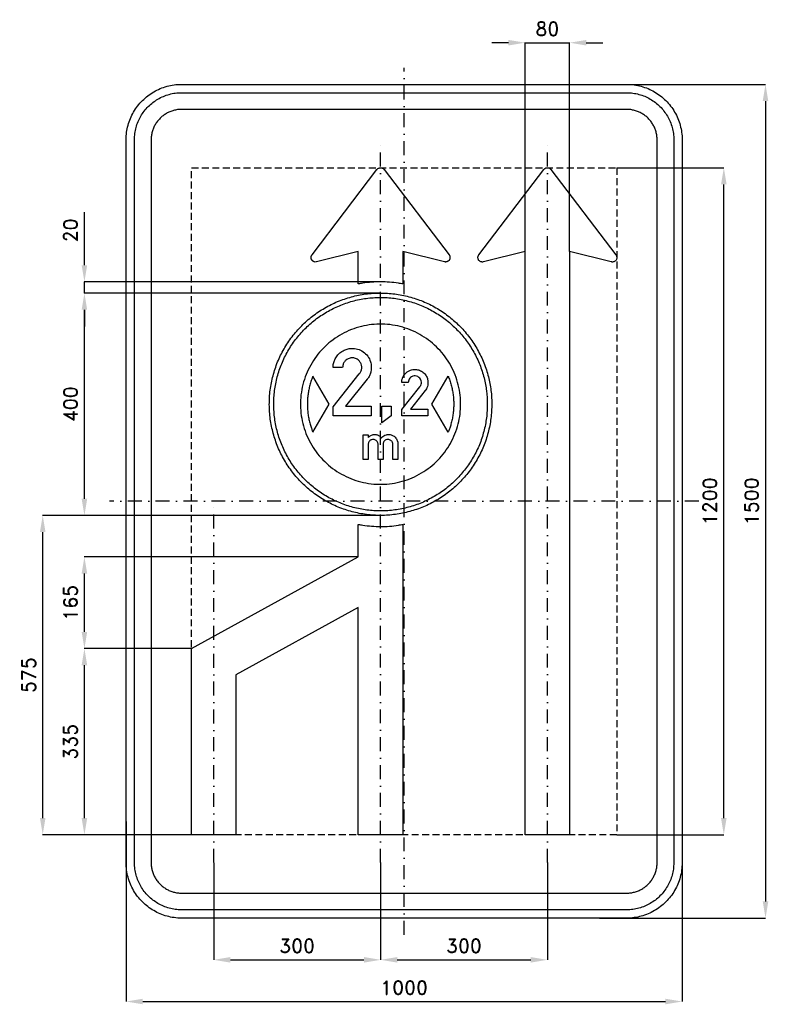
# Model space of a CAD drawing. Header units: millimetres. Extents: x -691 to 655, y -905 to 866.
import ezdxf

# ---------------------------------------------------------------- set-up
doc = ezdxf.new("R2010")
doc.units = ezdxf.units.MM
doc.header["$LTSCALE"] = 5
doc.linetypes.add('ČERCHOVANÁX2', pattern=[2, 1, -0.5, 0, -0.5])
doc.linetypes.add('ČÁRKOVANÁX2', pattern=[1.5, 1, -0.5])
doc.layers.add('Kóty', color=2, linetype='Continuous')
doc.layers.add('Značka', color=7, linetype='Continuous')
doc.styles.get("Standard").update_dxf_attribs({"font": 'romand.shx', "height": 25})
doc.dimstyles.get("Standard").update_dxf_attribs({"dimtxt": 25, "dimasz": 30, "dimexe": 0.18, "dimexo": 0.0625, "dimgap": 12.5, "dimtad": 1, "dimdec": 0, "dimzin": 0, "dimdsep": 46, "dimtxsty": 'Standard', "dimcen": 0.09, "dimadec": 0, "dimazin": 0, "dimtfac": 1, "dimtdec": 0, "dimtofl": 0, "dimtmove": 0, "dimatfit": 3, "dimfxl": 1, "dimtolj": 1, "dimtzin": 0, "dimarcsym": 0})

# ---------------------------------------------------------------- blocks, each defined once
blk = doc.blocks.new('*D0')
at = {"layer": 'Defpoints', "color": 0, "transparency": 16777216}
for p in [(-500, -576.2), (500, -596.8), (500, -900)]:
    blk.add_point(p, dxfattribs=at)
at = {"layer": 'Kóty', "color": 0, "lineweight": -2, "transparency": 16777216}
for p, q in [((-500, -576.2), (-500, -900.2)), ((500, -596.9), (500, -900.2)), ((-470, -900), (470, -900))]:
    blk.add_line(p, q, dxfattribs=at)
at = {"layer": 'Kóty', "color": 0, "transparency": 16777216}
for points in [[(-470, -895), (-470, -905), (-500, -900)], [(470, -895), (470, -905), (500, -900)]]:
    blk.add_solid(points, dxfattribs=at)
at = {"layer": 'Kóty', "color": 0, "transparency": 16777216, "insert": (0, -875), "char_height": 25, "attachment_point": 5}
blk.add_mtext('\\A1;1000', dxfattribs=at)
blk = doc.blocks.new('*D1')
at = {"layer": 'Defpoints', "color": 0, "transparency": 16777216}
for p in [(339.5, 750), (351.4, -750), (650, -750)]:
    blk.add_point(p, dxfattribs=at)
at = {"layer": 'Kóty', "color": 0, "lineweight": -2, "transparency": 16777216}
for p, q in [((339.6, 750), (650.2, 750)), ((650, 720), (650, -720)), ((351.5, -750), (650.2, -750))]:
    blk.add_line(p, q, dxfattribs=at)
at = {"layer": 'Kóty', "color": 0, "transparency": 16777216}
for points in [[(645, 720), (655, 720), (650, 750)], [(645, -720), (655, -720), (650, -750)]]:
    blk.add_solid(points, dxfattribs=at)
at = {"layer": 'Kóty', "color": 0, "transparency": 16777216, "insert": (625, 0), "char_height": 25, "attachment_point": 5, "rotation": 90}
blk.add_mtext('\\A1;1500', dxfattribs=at)
blk = doc.blocks.new('*D2')
at = {"layer": 'Defpoints', "color": 0, "transparency": 16777216}
for p in [(297.6085, 824.9375), (217.6085, 449.21), (297.6085, 449.21)]:
    blk.add_point(p, dxfattribs=at)
at = {"layer": 'Kóty', "color": 0, "lineweight": -2, "transparency": 16777216}
for p, q in [((187.6085, 824.9375), (157.6085, 824.9375)), ((217.6085, 449.2725), (217.6085, 825.1175)), ((297.6085, 449.2725), (297.6085, 825.1175)), ((327.6085, 824.9375), (357.6085, 824.9375))]:
    blk.add_line(p, q, dxfattribs=at)
at = {"layer": 'Kóty', "color": 0, "transparency": 16777216}
for points in [[(187.6085, 829.9375), (187.6085, 819.9375), (217.6085, 824.9375)], [(327.6085, 829.9375), (327.6085, 819.9375), (297.6085, 824.9375)]]:
    blk.add_solid(points, dxfattribs=at)
at = {"layer": 'Kóty', "color": 0, "transparency": 16777216, "insert": (257.6085, 849.9375), "char_height": 25, "attachment_point": 5}
blk.add_mtext('\\A1;80', dxfattribs=at)
blk = doc.blocks.new('*D3')
at = {"layer": 'Defpoints', "color": 0, "transparency": 16777216}
for p in [(382.3915, 600), (575, 600), (382.3915, -600)]:
    blk.add_point(p, dxfattribs=at)
at = {"layer": 'Kóty', "color": 0, "lineweight": -2, "transparency": 16777216}
for p, q in [((382.454, 600), (575.18, 600)), ((575, -570), (575, 570)), ((382.454, -600), (575.18, -600))]:
    blk.add_line(p, q, dxfattribs=at)
at = {"layer": 'Kóty', "color": 0, "transparency": 16777216}
for points in [[(570, 570), (580, 570), (575, 600)], [(570, -570), (580, -570), (575, -600)]]:
    blk.add_solid(points, dxfattribs=at)
at = {"layer": 'Kóty', "color": 0, "transparency": 16777216, "insert": (550, 0), "char_height": 25, "attachment_point": 5, "rotation": 90}
blk.add_mtext('\\A1;1200', dxfattribs=at)
blk = doc.blocks.new('*D4')
at = {"layer": 'Defpoints', "color": 0, "transparency": 16777216}
for p in [(-575, -265), (-382.4, -265), (-382.4, -600)]:
    blk.add_point(p, dxfattribs=at)
at = {"layer": 'Kóty', "color": 0, "lineweight": -2, "transparency": 16777216}
for p, q in [((-382.5, -265), (-575.2, -265)), ((-575, -570), (-575, -295)), ((-382.5, -600), (-575.2, -600))]:
    blk.add_line(p, q, dxfattribs=at)
at = {"layer": 'Kóty', "color": 0, "transparency": 16777216}
for points in [[(-580, -295), (-570, -295), (-575, -265)], [(-580, -570), (-570, -570), (-575, -600)]]:
    blk.add_solid(points, dxfattribs=at)
at = {"layer": 'Kóty', "color": 0, "transparency": 16777216, "insert": (-600, -432.5), "char_height": 25, "attachment_point": 5, "rotation": 90}
blk.add_mtext('\\A1;335', dxfattribs=at)
blk = doc.blocks.new('*D5')
at = {"layer": 'Defpoints', "color": 0, "transparency": 16777216}
for p in [(-575, -100), (-82.4, -100), (-382.4, -265)]:
    blk.add_point(p, dxfattribs=at)
at = {"layer": 'Kóty', "color": 0, "lineweight": -2, "transparency": 16777216}
for p, q in [((-82.5, -100), (-575.2, -100)), ((-575, -235), (-575, -130)), ((-382.5, -265), (-575.2, -265))]:
    blk.add_line(p, q, dxfattribs=at)
at = {"layer": 'Kóty', "color": 0, "transparency": 16777216}
for points in [[(-580, -130), (-570, -130), (-575, -100)], [(-580, -235), (-570, -235), (-575, -265)]]:
    blk.add_solid(points, dxfattribs=at)
at = {"layer": 'Kóty', "color": 0, "transparency": 16777216, "insert": (-600, -182.5), "char_height": 25, "attachment_point": 5, "rotation": 90}
blk.add_mtext('\\A1;165', dxfattribs=at)
blk = doc.blocks.new('*D6')
at = {"layer": 'Defpoints', "color": 0, "transparency": 16777216}
for p in [(-342.3915, -650.125), (-42.3915, -650.0625), (-42.3915, -825)]:
    blk.add_point(p, dxfattribs=at)
at = {"layer": 'Kóty', "color": 0, "lineweight": -2, "transparency": 16777216}
for p, q in [((-342.3915, -650.1875), (-342.3915, -825.18)), ((-42.3915, -650.125), (-42.3915, -825.18)), ((-312.3915, -825), (-72.3915, -825))]:
    blk.add_line(p, q, dxfattribs=at)
at = {"layer": 'Kóty', "color": 0, "transparency": 16777216}
for points in [[(-312.3915, -820), (-312.3915, -830), (-342.3915, -825)], [(-72.3915, -820), (-72.3915, -830), (-42.3915, -825)]]:
    blk.add_solid(points, dxfattribs=at)
at = {"layer": 'Kóty', "color": 0, "transparency": 16777216, "insert": (-192.3915, -800), "char_height": 25, "attachment_point": 5}
blk.add_mtext('\\A1;300', dxfattribs=at)
blk = doc.blocks.new('*D7')
at = {"layer": 'Defpoints', "color": 0, "transparency": 16777216}
for p in [(-42.3915, -650), (257.6085, -650), (257.6085, -825)]:
    blk.add_point(p, dxfattribs=at)
at = {"layer": 'Kóty', "color": 0, "lineweight": -2, "transparency": 16777216}
for p, q in [((-42.3915, -650.0625), (-42.3915, -825.18)), ((257.6085, -650.0625), (257.6085, -825.18)), ((-12.3915, -825), (227.6085, -825))]:
    blk.add_line(p, q, dxfattribs=at)
at = {"layer": 'Kóty', "color": 0, "transparency": 16777216}
for points in [[(-12.3915, -820), (-12.3915, -830), (-42.3915, -825)], [(227.6085, -820), (227.6085, -830), (257.6085, -825)]]:
    blk.add_solid(points, dxfattribs=at)
at = {"layer": 'Kóty', "color": 0, "transparency": 16777216, "insert": (107.6085, -800), "char_height": 25, "attachment_point": 5}
blk.add_mtext('\\A1;300', dxfattribs=at)
blk = doc.blocks.new('*D8')
at = {"layer": 'Defpoints', "color": 0, "transparency": 16777216}
for p in [(-575, 374.6), (-42.4, 374.6), (-45.1, -25.4)]:
    blk.add_point(p, dxfattribs=at)
at = {"layer": 'Kóty', "color": 0, "lineweight": -2, "transparency": 16777216}
for p, q in [((-42.5, 374.6), (-575.2, 374.6)), ((-575, 4.6), (-575, 344.6)), ((-45.1, -25.4), (-575.2, -25.4))]:
    blk.add_line(p, q, dxfattribs=at)
at = {"layer": 'Kóty', "color": 0, "transparency": 16777216}
for points in [[(-580, 344.6), (-570, 344.6), (-575, 374.6)], [(-580, 4.6), (-570, 4.6), (-575, -25.4)]]:
    blk.add_solid(points, dxfattribs=at)
at = {"layer": 'Kóty', "color": 0, "transparency": 16777216, "insert": (-600, 174.6), "char_height": 25, "attachment_point": 5, "rotation": 90}
blk.add_mtext('\\A1;400', dxfattribs=at)
blk = doc.blocks.new('*D9')
at = {"layer": 'Defpoints', "color": 0, "transparency": 16777216}
for p in [(-650, -25.4), (-42.4, -25.4), (-382.5, -600)]:
    blk.add_point(p, dxfattribs=at)
at = {"layer": 'Kóty', "color": 0, "lineweight": -2, "transparency": 16777216}
for p, q in [((-42.5, -25.4), (-650.2, -25.4)), ((-650, -570), (-650, -55.4)), ((-382.5, -600), (-650.2, -600))]:
    blk.add_line(p, q, dxfattribs=at)
at = {"layer": 'Kóty', "color": 0, "transparency": 16777216}
for points in [[(-655, -55.4), (-645, -55.4), (-650, -25.4)], [(-655, -570), (-645, -570), (-650, -600)]]:
    blk.add_solid(points, dxfattribs=at)
at = {"layer": 'Kóty', "color": 0, "transparency": 16777216, "insert": (-675, -312.7), "char_height": 25, "attachment_point": 5, "rotation": 90}
blk.add_mtext('\\A1;575', dxfattribs=at)
blk = doc.blocks.new('*D10')
at = {"layer": 'Defpoints', "color": 0, "transparency": 16777216}
for p in [(-575, 394.6), (-42.4, 394.6), (-42.4, 374.6)]:
    blk.add_point(p, dxfattribs=at)
at = {"layer": 'Kóty', "color": 0, "lineweight": -2, "transparency": 16777216}
for p, q in [((-575, 424.6), (-575, 520.1)), ((-42.5, 394.6), (-575.2, 394.6)), ((-42.5, 374.6), (-575.2, 374.6)), ((-575, 344.6), (-575, 314.6))]:
    blk.add_line(p, q, dxfattribs=at)
at = {"layer": 'Kóty', "color": 0, "transparency": 16777216}
for points in [[(-580, 424.6), (-570, 424.6), (-575, 394.6)], [(-580, 344.6), (-570, 344.6), (-575, 374.6)]]:
    blk.add_solid(points, dxfattribs=at)
at = {"layer": 'Kóty', "color": 0, "transparency": 16777216, "insert": (-600, 487.3), "char_height": 25, "attachment_point": 5, "rotation": 90}
blk.add_mtext('\\A1;20', dxfattribs=at)

msp = doc.modelspace()

# ---------------------------------------------------------------- linework, layer by layer
at = {"layer": 'Kóty'}
for points in [[(217.6, 824.9), (297.6, 824.9)], [(-575, 374.6), (-575, 394.6)]]:
    msp.add_lwpolyline(points, dxfattribs=at)
at = {"layer": 'Značka', "color": 6, "linetype": 'ČERCHOVANÁX2', "ltscale": 5}
for points in [[(0, -780), (0, 780)], [(-42.4, -650), (-42.4, 650)], [(257.6, -650), (257.6, 650)], [(530, 0), (-530, 0)], [(-342.4, -650.1), (-342.4, 0)]]:
    msp.add_lwpolyline(points, dxfattribs=at)
at = {"layer": 'Značka', "color": 5}
for points in [[(-400, -750), (-400.4, -750), (-400.8, -750, -0.03218), (-413.7, -749.1, -0.035443), (-426.4, -746.5, -0.036267), (-438.7, -742.3, -0.03442), (-450.2, -736.5, -0.033722), (-461, -729.3, -0.034085), (-470.7, -720.7, -0.034209), (-479.3, -711, -0.034229), (-486.5, -700.2, -0.034044), (-492.3, -688.7, -0.033412), (-496.5, -676.4, -0.034127), (-499.1, -663.7, -0.036745), (-500, -650.8), (-500, -650.4), (-500, -650), (-500, 650), (-500, 650.4), (-500, 650.8, -0.03218), (-499.1, 663.7, -0.035441), (-496.5, 676.4, -0.03627), (-492.3, 688.7, -0.034417), (-486.5, 700.2, -0.033719), (-479.3, 711, -0.034078), (-470.7, 720.7, -0.034208), (-461, 729.3, -0.034227), (-450.2, 736.5, -0.034051), (-438.7, 742.3, -0.033416), (-426.4, 746.5, -0.034129), (-413.7, 749.1, -0.036746), (-400.8, 750), (-400.4, 750), (-400, 750), (400, 750), (400.4, 750), (400.8, 750, -0.032179), (413.7, 749.1, -0.035451), (426.4, 746.5, -0.036282), (438.7, 742.3, -0.034425), (450.2, 736.5, -0.033731), (461, 729.3, -0.034081), (470.7, 720.7, -0.034214), (479.3, 711, -0.034229), (486.5, 700.2, -0.034034), (492.3, 688.6, -0.033411), (496.5, 676.4, -0.034122), (499.1, 663.7, -0.036741), (500, 650.8), (500, 650.4), (500, 650), (500, -650), (500, -650.4), (500, -650.8, -0.032179), (499.1, -663.7, -0.035442), (496.5, -676.4, -0.036264), (492.3, -688.7, -0.034415), (486.5, -700.2, -0.033719), (479.3, -711, -0.034086), (470.7, -720.7, -0.034205), (461, -729.3, -0.03423), (450.2, -736.5, -0.034046), (438.7, -742.3, -0.033413), (426.4, -746.5, -0.034127), (413.7, -749.1, -0.036745), (400.8, -750), (400.4, -750), (400, -750), (-400, -750)], [(-400, -735), (-400.3, -735), (-400.7, -735, -0.03218), (-411.6, -734.2, -0.035443), (-422.4, -732, -0.036267), (-432.9, -728.5, -0.03442), (-442.7, -723.5, -0.033721), (-451.9, -717.4, -0.034085), (-460.1, -710.1, -0.034209), (-467.4, -701.9, -0.034229), (-473.5, -692.7, -0.034045), (-478.4, -682.9, -0.033412), (-482, -672.4, -0.034127), (-484.3, -661.6, -0.036745), (-485, -650.7), (-485, -650.3), (-485, -650), (-485, 650), (-485, 650.3), (-485, 650.7, -0.032181), (-484.2, 661.6, -0.035444), (-482, 672.4, -0.036267), (-478.5, 682.9, -0.034419), (-473.5, 692.7, -0.033711), (-467.4, 701.9, -0.034078), (-460.1, 710.1, -0.034195), (-451.9, 717.4, -0.034219), (-442.7, 723.5, -0.034051), (-432.9, 728.4, -0.033409), (-422.4, 732, -0.034121), (-411.6, 734.3, -0.036745), (-400.7, 735), (-400.3, 735), (-400, 735), (400, 735), (400.3, 735), (400.7, 735, -0.032174), (411.6, 734.2, -0.03544), (422.4, 732, -0.036261), (432.9, 728.5, -0.03443), (442.7, 723.5, -0.033731), (451.9, 717.4, -0.03408), (460.1, 710.1, -0.034212), (467.4, 701.9, -0.03423), (473.5, 692.7, -0.034037), (478.4, 682.9, -0.033418), (482, 672.4, -0.034127), (484.3, 661.6, -0.036751), (485, 650.7), (485, 650.3), (485, 650), (485, -650), (485, -650.3), (485, -650.7, -0.032185), (484.2, -661.6, -0.03545), (482, -672.4, -0.036271), (478.5, -682.9, -0.034419), (473.5, -692.7, -0.033715), (467.4, -701.9, -0.034083), (460.1, -710.1, -0.034209), (451.9, -717.4, -0.034231), (442.7, -723.5, -0.034042), (432.9, -728.4, -0.033411), (422.4, -732, -0.034127), (411.6, -734.3, -0.036745), (400.7, -735), (400.3, -735), (400, -735), (-400, -735)], [(-400, -705), (400, -705), (400.2, -705), (400.4, -705, 0.03218), (407.5, -704.5, 0.035442), (414.5, -703.1, 0.036265), (421.3, -700.8, 0.034422), (427.6, -697.6, 0.033717), (433.6, -693.6, 0.034088), (438.9, -688.9, 0.034212), (443.6, -683.6, 0.034229), (447.6, -677.6, 0.034042), (450.7, -671.3, 0.033412), (453.1, -664.5, 0.034125), (454.5, -657.5, 0.036743), (455, -650.4), (455, -650.2), (455, -650), (455, 650), (455, 650.2), (455, 650.4, 0.032187), (454.5, 657.5, 0.035442), (453.1, 664.5, 0.036278), (450.8, 671.3, 0.034421), (447.6, 677.6, 0.033718), (443.6, 683.5, 0.034078), (438.9, 688.9, 0.034199), (433.6, 693.6, 0.034236), (427.6, 697.6, 0.03403), (421.3, 700.8, 0.033395), (414.5, 703, 0.034109), (407.5, 704.5, 0.036744), (400.4, 705), (400.2, 705), (400, 705), (-400, 705), (-400.2, 705), (-400.4, 705, 0.032171), (-407.5, 704.5, 0.035429), (-414.5, 703, 0.036266), (-421.3, 700.8, 0.034431), (-427.6, 697.6, 0.033735), (-433.6, 693.6, 0.034079), (-438.9, 688.9, 0.034224), (-443.6, 683.5, 0.034235), (-447.6, 677.6, 0.03404), (-450.7, 671.3, 0.033409), (-453.1, 664.5, 0.034125), (-454.5, 657.5, 0.036745), (-455, 650.4), (-455, 650.2), (-455, 650), (-455, -650), (-455, -650.2), (-455, -650.4, 0.03218), (-454.5, -657.5, 0.035443), (-453.1, -664.5, 0.036267), (-450.8, -671.3, 0.034421), (-447.6, -677.6, 0.033721), (-443.6, -683.6, 0.034084), (-438.9, -688.9, 0.034208), (-433.6, -693.6, 0.03423), (-427.6, -697.6, 0.034044), (-421.3, -700.7, 0.033412), (-414.5, -703.1, 0.034127), (-407.5, -704.5, 0.036745), (-400.4, -705), (-400.2, -705), (-400, -705)], [(-82.4, 449.2), (-157.4, 430.7), (-157.7, 430.6), (-158.1, 430.5), (-159.7, 430.4), (-161.3, 430.7), (-161.4, 430.7), (-161.5, 430.7), (-161.5, 430.7), (-161.5, 430.7), (-161.6, 430.8), (-161.6, 430.8), (-161.7, 430.8), (-161.8, 430.8), (-161.9, 430.9), (-162, 430.9), (-162.1, 430.9), (-162.2, 431), (-162.3, 431), (-162.4, 431.1), (-162.5, 431.1), (-162.7, 431.2), (-162.8, 431.2), (-162.9, 431.3), (-163, 431.3), (-163.1, 431.4), (-163.2, 431.4), (-163.3, 431.5), (-163.4, 431.6), (-163.5, 431.6), (-163.6, 431.7), (-163.7, 431.8), (-163.8, 431.8), (-163.9, 431.9), (-164, 432), (-164.1, 432.1), (-164.2, 432.1), (-164.3, 432.2), (-164.4, 432.3), (-164.5, 432.4), (-164.6, 432.5), (-164.7, 432.5), (-164.8, 432.6), (-164.9, 432.7), (-165, 432.8), (-165, 432.9), (-165.1, 433), (-165.2, 433.1), (-165.3, 433.2), (-165.4, 433.2), (-165.5, 433.3), (-165.5, 433.4), (-165.6, 433.5), (-165.7, 433.6), (-165.8, 433.7), (-165.8, 433.8), (-165.9, 433.9), (-166, 434), (-166, 434.1), (-166.1, 434.2), (-166.2, 434.3), (-166.2, 434.5), (-166.3, 434.6), (-166.4, 434.7), (-166.4, 434.8), (-166.5, 434.9), (-166.5, 435), (-166.6, 435.1), (-166.6, 435.2), (-166.7, 435.3), (-166.7, 435.5), (-166.8, 435.6), (-166.8, 435.7), (-166.8, 435.8), (-166.9, 435.9), (-166.9, 436), (-166.9, 436.2), (-167, 436.3), (-167, 436.4), (-167, 436.5), (-167.1, 436.6), (-167.1, 436.7), (-167.1, 436.9), (-167.2, 437), (-167.2, 437.1), (-167.2, 437.2), (-167.2, 437.4), (-167.2, 437.5), (-167.2, 437.6), (-167.3, 437.7), (-167.3, 437.8), (-167.3, 438), (-167.3, 438.1), (-167.3, 438.2), (-167.3, 438.3), (-167.3, 438.5), (-167.3, 438.6), (-167.3, 438.7), (-167.3, 438.8), (-167.3, 438.9), (-167.3, 439.1), (-167.2, 439.2), (-167.2, 439.3), (-167.2, 439.4), (-167.2, 439.6), (-167.2, 439.7), (-167.2, 439.8), (-167.1, 439.9), (-167.1, 440), (-167.1, 440.1), (-167.1, 440.2), (-167.1, 440.3), (-167, 440.4), (-167, 440.5), (-167, 440.6), (-167, 440.7), (-166.9, 440.7), (-166.9, 440.8), (-166.9, 440.9), (-166.9, 441), (-166.8, 441.1), (-166.8, 441.2), (-166.8, 441.3), (-166.7, 441.4), (-166.7, 441.5), (-166.6, 441.6), (-166.6, 441.7), (-166.6, 441.8), (-166.5, 441.9), (-166.5, 441.9), (-166.4, 442), (-166.4, 442.1), (-166.4, 442.1), (-166.3, 442.2), (-166.3, 442.3), (-166.3, 442.4), (-166.2, 442.4), (-166.2, 442.5), (-166.2, 442.5), (-166.2, 442.5), (-166.1, 442.6), (-166.1, 442.6), (-165.9, 442.9), (-165.6, 443.3), (-48.8, 596.8), (-48.5, 597.1), (-48.3, 597.4), (-47.2, 598.4), (-45.9, 599.2), (-45.9, 599.2), (-45.8, 599.3), (-45.8, 599.3), (-45.7, 599.3), (-45.7, 599.3), (-45.6, 599.3), (-45.5, 599.4), (-45.4, 599.4), (-45.4, 599.4), (-45.3, 599.5), (-45.2, 599.5), (-45.1, 599.5), (-45, 599.6), (-44.9, 599.6), (-44.8, 599.6), (-44.7, 599.7), (-44.6, 599.7), (-44.4, 599.7), (-44.3, 599.8), (-44.2, 599.8), (-44.1, 599.8), (-44, 599.9), (-43.9, 599.9), (-43.8, 599.9), (-43.7, 599.9), (-43.5, 599.9), (-43.4, 599.9), (-43.3, 600), (-43.2, 600), (-43.1, 600), (-43, 600), (-42.9, 600), (-42.7, 600), (-42.6, 600), (-42.5, 600), (-42.4, 600), (-42.3, 600), (-42.2, 600), (-42, 600), (-41.9, 600), (-41.8, 600), (-41.7, 600), (-41.6, 600), (-41.5, 600), (-41.4, 599.9), (-41.2, 599.9), (-41.1, 599.9), (-41, 599.9), (-40.9, 599.9), (-40.8, 599.9), (-40.7, 599.8), (-40.6, 599.8), (-40.5, 599.8), (-40.3, 599.7), (-40.2, 599.7), (-40.1, 599.7), (-40, 599.6), (-39.9, 599.6), (-39.8, 599.6), (-39.7, 599.5), (-39.6, 599.5), (-39.5, 599.5), (-39.4, 599.4), (-39.3, 599.4), (-39.3, 599.4), (-39.2, 599.3), (-39.1, 599.3), (-39, 599.3), (-39, 599.3), (-39, 599.3), (-38.9, 599.2), (-38.8, 599.2), (-37.6, 598.4), (-36.5, 597.4), (-36.3, 597.1), (-36, 596.8), (80.9, 443.3), (81.1, 442.9), (81.3, 442.6), (81.3, 442.6), (81.4, 442.5), (81.4, 442.5), (81.4, 442.5), (81.4, 442.4), (81.5, 442.4), (81.5, 442.3), (81.5, 442.2), (81.6, 442.1), (81.6, 442.1), (81.7, 442), (81.7, 441.9), (81.7, 441.8), (81.8, 441.8), (81.8, 441.7), (81.9, 441.6), (81.9, 441.5), (81.9, 441.4), (82, 441.3), (82, 441.2), (82, 441.1), (82.1, 441), (82.1, 440.9), (82.1, 440.8), (82.2, 440.7), (82.2, 440.6), (82.2, 440.6), (82.2, 440.5), (82.3, 440.4), (82.3, 440.3), (82.3, 440.2), (82.3, 440.1), (82.3, 440), (82.4, 439.9), (82.4, 439.8), (82.4, 439.7), (82.4, 439.6), (82.4, 439.4), (82.4, 439.3), (82.5, 439.2), (82.5, 439.1), (82.5, 438.9), (82.5, 438.8), (82.5, 438.7), (82.5, 438.6), (82.5, 438.5), (82.5, 438.3), (82.5, 438.2), (82.5, 438.1), (82.5, 438), (82.5, 437.8), (82.5, 437.7), (82.5, 437.6), (82.5, 437.5), (82.4, 437.4), (82.4, 437.2), (82.4, 437.1), (82.4, 437), (82.4, 436.9), (82.3, 436.7), (82.3, 436.6), (82.3, 436.5), (82.2, 436.4), (82.2, 436.3), (82.2, 436.2), (82.1, 436), (82.1, 435.9), (82, 435.8), (82, 435.7), (82, 435.6), (81.9, 435.5), (81.9, 435.3), (81.8, 435.2), (81.8, 435.1), (81.7, 435), (81.7, 434.9), (81.6, 434.8), (81.6, 434.7), (81.5, 434.6), (81.4, 434.5), (81.4, 434.3), (81.3, 434.2), (81.3, 434.1), (81.2, 434), (81.1, 433.9), (81.1, 433.8, -0.004708), (81, 433.7, -0.004436), (80.9, 433.6, -0.004564), (80.8, 433.5, -0.0051), (80.8, 433.4, -0.004835), (80.7, 433.3, -0.003767), (80.6, 433.2, -0.003686), (80.5, 433.2, -0.004593), (80.4, 433.1, -0.004711), (80.3, 433, -0.00404), (80.3, 432.9, -0.003723), (80.2, 432.8, -0.003752), (80.1, 432.7, -0.003277), (80, 432.6, -0.002297), (79.9, 432.5, -0.002295), (79.8, 432.5, -0.003272), (79.7, 432.4, -0.003745), (79.6, 432.3, -0.003715), (79.5, 432.2, -0.004029), (79.4, 432.1, -0.004696), (79.3, 432.1, -0.004577), (79.2, 432), (79.1, 431.9), (79, 431.8, -0.004807), (78.9, 431.8, -0.005065), (78.8, 431.7), (78.7, 431.6), (78.6, 431.6), (78.5, 431.5), (78.4, 431.4), (78.3, 431.4), (78.2, 431.3), (78.1, 431.3), (78, 431.2), (77.9, 431.2), (77.8, 431.1), (77.6, 431.1), (77.5, 431), (77.4, 431), (77.3, 430.9), (77.2, 430.9), (77.1, 430.9), (77, 430.8), (76.8, 430.8), (76.7, 430.7), (76.6, 430.7), (76.5, 430.7), (76.4, 430.7), (76.3, 430.6), (76.2, 430.6), (76.1, 430.6), (76, 430.6), (75.9, 430.5), (75.8, 430.5), (75.7, 430.5), (75.6, 430.5), (75.5, 430.5), (75.4, 430.5), (75.3, 430.5), (75.2, 430.4), (75.1, 430.4), (75, 430.4), (74.9, 430.4), (74.8, 430.4), (74.7, 430.4), (74.6, 430.4), (74.5, 430.4), (74.4, 430.4), (74.3, 430.4), (74.2, 430.4), (74.1, 430.4), (74, 430.4), (74, 430.4), (73.9, 430.4), (73.8, 430.4), (73.7, 430.5), (73.7, 430.5), (73.6, 430.5), (73.5, 430.5), (73.5, 430.5), (73.5, 430.5), (73.4, 430.5), (73.3, 430.5), (73, 430.6), (72.6, 430.7), (-2.4, 449.2), (-2.4, 390.9, 0.001251), (-6.4, 391.6, 0.003752), (-10.3, 392.3, 0.019625), (-26.3, 394, 0.018953), (-42.4, 394.6, 0.019649), (-58.5, 394.1, 0.021767), (-74.5, 392.3, 0.004293), (-78.4, 391.6, 0.001431), (-82.4, 390.9), (-82.4, 449.2)], [(217.6, -500), (217.6, 425.2), (217.6, 449.2), (142.6, 430.7), (142.3, 430.6), (141.9, 430.5, -0.052614), (140.3, 430.4, -0.052733), (138.7, 430.7, -0.065457), (136.9, 431.4, -0.065427), (135.3, 432.5, -0.06536), (134, 434, -0.065253), (133.2, 435.8, -0.064848), (132.7, 437.7, -0.063646), (132.8, 439.7, -0.052648), (133.2, 441.2, -0.057417), (133.9, 442.6), (134.1, 442.9), (134.4, 443.3), (251.2, 596.8), (251.5, 597.1), (251.7, 597.4, -0.049034), (252.8, 598.4, -0.049173), (254.1, 599.2, -0.061117), (255.8, 599.8, -0.06141), (257.6, 600, -0.061033), (259.4, 599.8, -0.059455), (261.2, 599.2, -0.049144), (262.4, 598.4, -0.053584), (263.5, 597.4), (263.7, 597.1), (264, 596.8), (380.9, 443.3), (381.1, 442.9), (381.3, 442.6, -0.052429), (382, 441.2, -0.0526), (382.4, 439.7, -0.065439), (382.5, 437.7, -0.065403), (382.1, 435.8, -0.065278), (381.2, 434, -0.065205), (379.9, 432.5, -0.064849), (378.3, 431.4, -0.06369), (376.5, 430.7, -0.052697), (374.9, 430.4, -0.057454), (373.3, 430.5), (373, 430.6), (372.6, 430.7), (297.6, 449.2), (297.6, 425.2), (297.6, -480), (297.6, -600), (217.6, -600), (217.6, -500)], [(157.6, 174.6), (157.6, 173.3), (157.6, 172, -0.032167), (155.6, 145.9, -0.035723), (150.1, 120.3, -0.036666), (141.5, 95.6, -0.034754), (129.5, 72.3, -0.034039), (114.7, 50.7, -0.034453), (97.2, 31.3, -0.034561), (77.3, 14.3, -0.034427), (55.3, 0.1, -0.034389), (31.8, -11.2, -0.034418), (6.8, -19.2, -0.034423), (-18.9, -24.1, -0.034417), (-45, -25.4, -0.034416), (-71.1, -23.4, -0.034417), (-96.7, -17.9, -0.034417), (-121.4, -9.2, -0.034417), (-144.7, 2.7, -0.034417), (-166.3, 17.5, -0.034417), (-185.7, 35, -0.034417), (-202.7, 54.9, -0.034417), (-216.9, 76.9, -0.034417), (-228.2, 100.5, -0.034417), (-236.2, 125.4, -0.034417), (-241.1, 151.1, -0.034417), (-242.4, 177.2, -0.034417), (-240.4, 203.3, -0.034417), (-234.9, 228.9, -0.034417), (-226.2, 253.6, -0.034417), (-214.3, 276.9, -0.034417), (-199.5, 298.5, -0.034417), (-181.9, 317.9, -0.034417), (-162.1, 334.9, -0.034417), (-140.1, 349.1, -0.034417), (-116.5, 360.4, -0.034417), (-91.6, 368.5, -0.034417), (-65.9, 373.3, -0.034416), (-39.8, 374.6, -0.034417), (-13.7, 372.6, -0.034418), (11.9, 367.1, -0.034416), (36.6, 358.4, -0.034417), (59.9, 346.5, -0.034418), (81.5, 331.7, -0.034406), (100.9, 314.2, -0.034414), (117.9, 294.3, -0.034487), (132.1, 272.3, -0.034419), (143.4, 248.8, -0.034076), (151.5, 223.8, -0.032791), (156.2, 199.4, -0.034265), (157.6, 174.6)], [(-127.7, 153.8), (-127.7, 169.9), (-80.7, 229.1, 0.004071), (-80, 229.9, 0.012139), (-79.3, 230.8, 0.08299), (-76.8, 236.2, 0.094408), (-76.2, 242.1, 0.092134), (-77.5, 247.4, 0.08404), (-80.5, 252, 0.098137), (-85.8, 256.2, 0.106051), (-92.3, 257.9, 0.106168), (-98.8, 257.1, 0.099954), (-104.6, 253.7, 0.083722), (-108.2, 249.5, 0.091648), (-110.1, 244.5, 0.026146), (-110.4, 242.6, 0.008682), (-110.6, 240.8), (-127.7, 240.8, -0.003377), (-127.6, 242.4, -0.010131), (-127.6, 244, -0.059422), (-126.1, 251.2, -0.058235), (-123, 258, -0.072151), (-117.3, 265.4, -0.072222), (-109.8, 270.8, -0.061479), (-102.5, 273.8, -0.059941), (-94.7, 275, -0.083063), (-83.6, 273.7, -0.087047), (-73.6, 268.8, -0.087765), (-65.5, 261, -0.087799), (-60.5, 251, -0.068484), (-59, 242.4, -0.062422), (-59.7, 233.7, -0.05069), (-61.6, 227.3, -0.061844), (-64.9, 221.5, -0.008353), (-65.5, 220.6, -0.002783), (-66.2, 219.7), (-105.2, 171), (-59.1, 171), (-59.1, 153.8), (-127.7, 153.8)], [(-4.3, 153.8), (-4.3, 164.9), (28, 205.6, 0.004071), (28.5, 206.2, 0.012139), (29, 206.8, 0.08299), (30.7, 210.4, 0.094408), (31.1, 214.5, 0.092134), (30.3, 218.2, 0.08404), (28.2, 221.3, 0.098137), (24.5, 224.2, 0.106051), (20.1, 225.4, 0.106168), (15.6, 224.8, 0.099954), (11.6, 222.5, 0.083722), (9.1, 219.6, 0.091648), (7.8, 216.2, 0.026146), (7.6, 214.9, 0.008682), (7.5, 213.6), (-4.3, 213.6, -0.003377), (-4.2, 214.7, -0.010131), (-4.2, 215.8, -0.059422), (-3.2, 220.8, -0.058235), (-1.1, 225.4, -0.072151), (2.8, 230.5, -0.072222), (8, 234.3, -0.061479), (13, 236.3, -0.059941), (18.4, 237.1, -0.083063), (26, 236.2, -0.087047), (32.9, 232.8, -0.087765), (38.5, 227.5, -0.087799), (41.9, 220.6, -0.068484), (42.9, 214.7, -0.062422), (42.4, 208.8, -0.05069), (41.1, 204.3, -0.061844), (38.9, 200.3, -0.008353), (38.5, 199.7, -0.002783), (38, 199.1), (11.2, 165.6), (42.9, 165.6), (42.9, 153.8), (-4.3, 153.8)], [(-164, 124.2), (-134.8, 174.6), (-164, 225), (-164.1, 224.9), (-164.1, 224.8), (-164.2, 224.5), (-164.4, 224.2), (-164.5, 223.8), (-164.7, 223.4, 0.008441), (-166.2, 219.4, 0.010131), (-167.6, 215.3, 0.009595), (-168.8, 211.2, 0.006815), (-170, 207, 0.006632), (-171, 202.8, 0.009046), (-171.8, 198.6, 0.009795), (-172.6, 194.4, 0.008885), (-173.1, 190.1, 0.008869), (-173.6, 185.8, 0.009745), (-173.9, 181.5, 0.009043), (-174, 177.2, 0.006757), (-174, 172.9, 0.006755), (-173.9, 168.6, 0.009039), (-173.6, 164.3, 0.009746), (-173.3, 160, 0.008884), (-172.7, 155.7, 0.00889), (-172, 151.5, 0.009763), (-171.2, 147.2, 0.009034), (-170.2, 143, 0.006697), (-169.1, 138.9, 0.005982), (-168, 135.2, 0.007979), (-166.8, 131.5, 0.007189), (-165.7, 128.5, 0.007211), (-164.6, 125.6), (-164.3, 124.9), (-164, 124.2)], [(79.2, 124.2), (50, 174.6), (79.2, 225), (79.3, 224.9), (79.3, 224.8), (79.4, 224.5), (79.6, 224.2), (79.7, 223.8), (79.9, 223.4, -0.008441), (81.4, 219.4, -0.010131), (82.8, 215.3, -0.009595), (84.1, 211.2, -0.006815), (85.2, 207, -0.006632), (86.2, 202.8, -0.009046), (87.1, 198.6, -0.009795), (87.8, 194.4, -0.008885), (88.4, 190.1, -0.008869), (88.8, 185.8, -0.009745), (89.1, 181.5, -0.009043), (89.2, 177.2, -0.006757), (89.2, 172.9, -0.006755), (89.1, 168.6, -0.009039), (88.9, 164.3, -0.009746), (88.5, 160, -0.008884), (87.9, 155.7, -0.00889), (87.2, 151.5, -0.009763), (86.4, 147.2, -0.009034), (85.4, 143, -0.006697), (84.3, 138.9, -0.005982), (83.2, 135.2, -0.007979), (82, 131.5, -0.007189), (81, 128.5, -0.007211), (79.8, 125.6), (79.5, 124.9), (79.2, 124.2)], [(-73.6, 75), (-73.6, 119.5), (-64.7, 119.5), (-64.7, 114.5, -0.003192), (-64.2, 115, -0.009567), (-63.7, 115.6, -0.0538), (-61.3, 117.6, -0.054629), (-58.4, 119, -0.049773), (-55.8, 119.8, -0.049909), (-53, 120, -0.044596), (-50.5, 119.8, -0.045347), (-48.1, 119.2, -0.041532), (-45.9, 118.2, -0.034771), (-43.9, 116.9, -0.023454), (-42.7, 116, -0.033511), (-41.7, 115, -0.015001), (-41.3, 114.5, -0.004979), (-40.8, 113.9, -0.003807), (-40.3, 114.5, -0.011411), (-39.7, 115.1, -0.072056), (-36.4, 117.7, -0.066461), (-32.5, 119.3, -0.035519), (-30.3, 119.8, -0.035837), (-28.1, 120, -0.050519), (-24.9, 119.8, -0.049652), (-21.8, 118.9, -0.068284), (-17.9, 116.8, -0.073295), (-14.8, 113.7, -0.056851), (-12.9, 110.8, -0.048832), (-11.7, 107.5, -0.019163), (-11.4, 106.3, -0.025008), (-11.2, 105.1, -0.009364), (-11.2, 104.6), (-11.2, 104), (-11.2, 75), (-20.1, 75), (-20.1, 102.2), (-20.1, 102.5, 0.007572), (-20.1, 102.9, 0.050214), (-20.4, 104.5, 0.050892), (-21, 106.1, 0.067722), (-22.3, 108, 0.066947), (-23.9, 109.5, 0.073523), (-26.2, 110.7, 0.074318), (-28.6, 111.1, 0.080744), (-31.3, 110.9, 0.08067), (-33.8, 109.7, 0.070504), (-35.6, 108.3, 0.07539), (-36.9, 106.4, 0.050747), (-37.5, 104.7, 0.032977), (-37.9, 103), (-37.9, 102.8), (-37.9, 102.6), (-37.9, 75), (-46.8, 75), (-46.8, 102.4), (-46.9, 102.8, 0.009724), (-46.9, 103.1, 0.073755), (-47.4, 105.4, 0.069017), (-48.5, 107.4, 0.074723), (-50.3, 109.2, 0.073776), (-52.4, 110.4, 0.089058), (-55.5, 111.1, 0.093654), (-58.6, 110.7, 0.073311), (-60.7, 109.7, 0.071137), (-62.5, 108.2, 0.077006), (-63.9, 105.9, 0.077985), (-64.6, 103.4, 0.008047), (-64.6, 103.1), (-64.7, 102.7), (-64.7, 75), (-73.6, 75)], [(-82.4, -191.3), (-302.4, -312.3), (-302.4, -600), (-382.4, -600), (-382.4, -265), (-82.4, -100), (-82.4, -41.7, 0.001251), (-78.4, -42.4, 0.003752), (-74.5, -43, 0.019625), (-58.5, -44.8, 0.018953), (-42.4, -45.4, 0.019649), (-26.3, -44.9, 0.021767), (-10.3, -43, 0.004293), (-6.4, -42.4, 0.001431), (-2.4, -41.7), (-2.4, -600), (-82.4, -600), (-82.4, -191.3)]]:
    msp.add_lwpolyline(points, format="xyb", dxfattribs=at)
at = {"layer": 'Značka', "color": 6, "linetype": 'ČÁRKOVANÁX2', "ltscale": 2.5}
msp.add_lwpolyline([(-382.4, -600), (-382.4, 600), (382.4, 600), (382.4, -600), (-382.4, -600)], dxfattribs=at)
at = {"layer": 'Značka', "color": 1}
for points in [[(149.6, 174.6), (149.6, 173.3), (149.6, 172.1, -0.032167), (147.7, 147.1, -0.035723), (142.4, 122.5, -0.036666), (134.2, 98.8, -0.034754), (122.6, 76.4, -0.034039), (108.4, 55.7, -0.034453), (91.6, 37.1, -0.034561), (72.5, 20.7, -0.034427), (51.4, 7.1, -0.034389), (28.8, -3.8, -0.034418), (4.9, -11.5, -0.034423), (-19.8, -16.1, -0.034417), (-44.9, -17.4, -0.034416), (-70, -15.5, -0.034417), (-94.5, -10.2, -0.034417), (-118.2, -1.9, -0.034417), (-140.6, 9.6, -0.034417), (-161.3, 23.8, -0.034417), (-179.9, 40.6, -0.034417), (-196.3, 59.7, -0.034417), (-209.9, 80.8, -0.034417), (-220.8, 103.4, -0.034417), (-228.5, 127.3, -0.034417), (-233.1, 152, -0.034417), (-234.4, 177.1, -0.034417), (-232.5, 202.2, -0.034417), (-227.2, 226.7, -0.034417), (-218.9, 250.4, -0.034417), (-207.4, 272.8, -0.034417), (-193.2, 293.5, -0.034417), (-176.4, 312.1, -0.034417), (-157.3, 328.5, -0.034417), (-136.2, 342.1, -0.034417), (-113.6, 353, -0.034417), (-89.7, 360.7, -0.034417), (-65, 365.4, -0.034416), (-39.9, 366.6, -0.034417), (-14.8, 364.7, -0.034418), (9.7, 359.4, -0.034416), (33.4, 351.1, -0.034417), (55.8, 339.6, -0.034418), (76.5, 325.5, -0.034406), (95.1, 308.6, -0.034414), (111.5, 289.5, -0.034487), (125.1, 268.4, -0.034419), (136, 245.8, -0.034076), (143.7, 221.9, -0.032791), (148.2, 198.4, -0.034265), (149.6, 174.6)], [(101.6, 174.6), (101.6, 175.5), (101.6, 176.5, 0.032167), (100.2, 195.3, 0.035723), (96.2, 213.7, 0.036666), (90, 231.5, 0.034754), (81.4, 248.2, 0.034039), (70.7, 263.8, 0.034453), (58.1, 277.8, 0.034561), (43.8, 290, 0.034427), (28, 300.2, 0.034389), (11, 308.4, 0.034418), (-6.9, 314.2, 0.034423), (-25.5, 317.7, 0.034417), (-44.3, 318.6, 0.034416), (-63.1, 317.2, 0.034417), (-81.5, 313.2, 0.034417), (-99.3, 307, 0.034417), (-116, 298.4, 0.034417), (-131.6, 287.7, 0.034417), (-145.5, 275.1, 0.034417), (-157.8, 260.8, 0.034417), (-168, 245, 0.034417), (-176.2, 228, 0.034417), (-182, 210.1, 0.034417), (-185.5, 191.5, 0.034417), (-186.4, 172.7, 0.034417), (-185, 153.9, 0.034417), (-181, 135.5, 0.034417), (-174.8, 117.7, 0.034417), (-166.1, 101, 0.034417), (-155.5, 85.4, 0.034417), (-142.9, 71.5, 0.034417), (-128.6, 59.2, 0.034417), (-112.8, 49, 0.034417), (-95.8, 40.8, 0.034417), (-77.8, 35, 0.034417), (-59.3, 31.5, 0.034416), (-40.5, 30.6, 0.034417), (-21.7, 32, 0.034418), (-3.3, 36, 0.034416), (14.5, 42.2, 0.034417), (31.2, 50.9, 0.034418), (46.8, 61.5, 0.034406), (60.8, 74.1, 0.034414), (73, 88.4, 0.034487), (83.2, 104.2, 0.034419), (91.4, 121.2, 0.034076), (97.2, 139.2, 0.032791), (100.6, 156.8, 0.034265), (101.6, 174.6)]]:
    msp.add_lwpolyline(points, format="xyb", dxfattribs=at)
at = {"layer": 'Značka', "color": 5}
msp.add_lwpolyline([(-40.3, 140.8), (-40.3, 171.1), (-23.1, 171.1), (-23.1, 153.8), (-40.3, 140.8)], dxfattribs=at)

# ---------------------------------------------------------------- dimensions: what is measured, and where the dimension line sits
at = {"layer": 'Kóty'}
for base, p1, p2, picture, middle in [((297.6, 824.9), (217.6, 449.2), (297.6, 449.2), '*D2', (257.6, 849.9)), ((500, -900), (-500, -576.2), (500, -596.8), '*D0', (0, -875)), ((-42.4, -825), (-342.4, -650.1), (-42.4, -650.1), '*D6', (-192.4, -800)), ((257.6, -825), (-42.4, -650), (257.6, -650), '*D7', (107.6, -800))]:
    dim = msp.add_linear_dim(base=base, p1=p1, p2=p2, dimstyle='Standard', dxfattribs=at)
    dim.commit()
    dim.dimension.update_dxf_attribs({"geometry": picture, "text_midpoint": middle})
for base, p1, p2, picture, middle in [((650, -750), (339.5, 750), (351.4, -750), '*D1', (625, 0)), ((575, 600), (382.4, -600), (382.4, 600), '*D3', (550, 0)), ((-575, 394.6), (-42.4, 374.6), (-42.4, 394.6), '*D10', (-600, 487.3)), ((-575, 374.6), (-45.1, -25.4), (-42.4, 374.6), '*D8', (-600, 174.6)), ((-650, -25.4), (-382.5, -600), (-42.4, -25.4), '*D9', (-675, -312.7)), ((-575, -100), (-382.4, -265), (-82.4, -100), '*D5', (-600, -182.5)), ((-575, -265), (-382.4, -600), (-382.4, -265), '*D4', (-600, -432.5))]:
    dim = msp.add_linear_dim(base=base, p1=p1, p2=p2, angle=90, dimstyle='Standard', dxfattribs=at)
    dim.commit()
    dim.dimension.update_dxf_attribs({"geometry": picture, "text_midpoint": middle})

doc.saveas('drawing.dxf')
